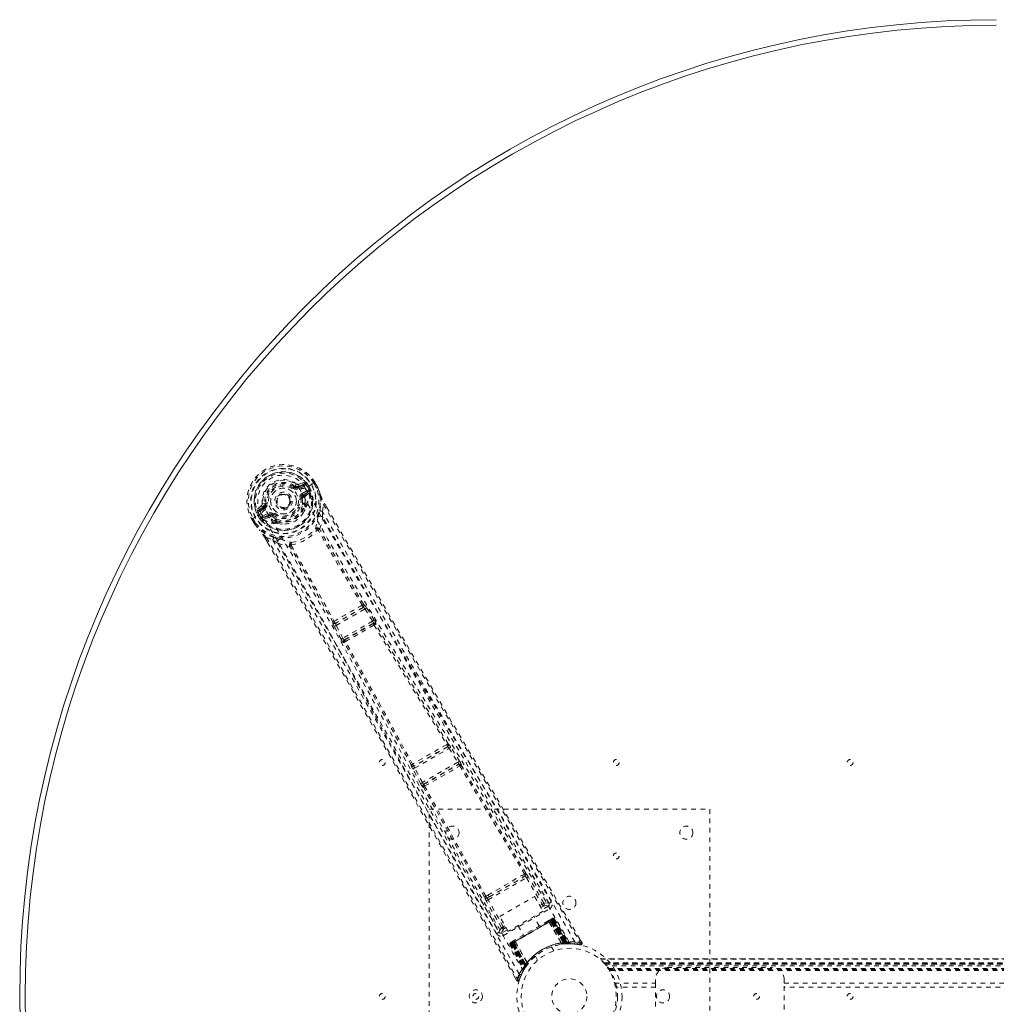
# Model space of a CAD drawing. Header units: inches. Extents: x 13.9 to 73.4, y 17.6 to 59.4.
# Tile 2 of 4: x 13.9 to 34.8, y 38.3 to 59.4. Entities that reach past the tile are written whole.
import ezdxf

# ---------------------------------------------------------------- set-up
doc = ezdxf.new("R2010")
doc.units = ezdxf.units.IN
doc.header["$MEASUREMENT"] = 0
doc.linetypes.add('SLD-Dashed', pattern=[0.075, 0.05, -0.025])
doc.linetypes.add('SLD-Solid', pattern=[0])

msp = doc.modelspace()

# ---------------------------------------------------------------- linework, layer by layer
at = {"color": 7, "linetype": 'SLD-Dashed', "lineweight": 0}
for p, q in [((19.959, 49.473), (19.844, 49.434)), ((20.192, 49.47), (20.146, 49.443)), ((20.228, 49.355), (20.17, 49.456)), ((20.195, 49.472), (20.192, 49.47)), ((20.252, 49.37), (20.194, 49.472)), ((20.195, 49.472), (20.253, 49.37)), ((19.751, 49.375), (19.766, 49.394)), ((19.766, 49.394), (19.773, 49.389)), ((19.839, 49.387), (19.95, 49.427)), ((19.839, 49.387), (19.85, 49.369)), ((19.95, 49.427), (19.85, 49.369)), ((19.965, 49.401), (19.865, 49.343)), ((19.926, 49.237), (20.038, 49.302)), ((19.941, 49.211), (20.053, 49.276)), ((20.053, 49.276), (19.953, 49.19)), ((20.121, 49.428), (19.991, 49.353)), ((19.991, 49.353), (19.991, 49.353)), ((19.993, 49.179), (20.082, 49.255)), ((20.035, 49.377), (20.04, 49.38)), ((20.073, 49.31), (20.035, 49.377)), ((20.075, 49.319), (20.04, 49.38)), ((20.065, 49.395), (20.101, 49.332)), ((20.065, 49.395), (20.065, 49.395)), ((20.08, 49.299), (20.073, 49.31)), ((20.075, 49.319), (20.101, 49.332)), ((20.075, 49.318), (20.08, 49.299)), ((20.086, 49.269), (20.082, 49.255)), ((20.082, 49.255), (20.082, 49.255)), ((20.082, 49.255), (20.082, 49.255)), ((20.086, 49.269), (20.087, 49.274)), ((20.101, 49.332), (20.101, 49.332)), ((20.126, 49.431), (20.121, 49.428)), ((20.146, 49.443), (20.126, 49.431)), ((20.255, 49.366), (20.253, 49.37)), ((19.655, 49.161), (19.659, 49.154)), ((19.659, 49.154), (19.666, 49.14)), ((19.926, 49.127), (19.897, 49.123)), ((19.926, 49.14), (19.926, 49.127)), ((19.953, 49.19), (19.941, 49.211)), ((19.053, 48.978), (18.962, 48.898)), ((19.006, 48.882), (19.097, 48.958)), ((19.107, 48.94), (19.006, 48.882)), ((19.122, 48.914), (19.021, 48.856)), ((19.068, 49.018), (19.127, 49.025)), ((19.097, 48.958), (19.107, 48.94)), ((19.127, 49.025), (19.151, 49.028)), ((19.127, 49.016), (19.127, 49.025)), ((19.975, 48.989), (19.964, 49.009)), ((19.998, 48.997), (19.987, 49.016)), ((20.006, 48.969), (20.005, 48.948)), ((20.357, 48.854), (20.383, 49.002)), ((20.357, 48.854), (20.362, 48.727)), ((20.451, 48.94), (20.407, 49.017)), ((20.408, 49.018), (20.452, 48.941)), ((18.848, 48.694), (18.845, 48.692)), ((18.845, 48.692), (18.904, 48.591)), ((18.846, 48.693), (18.905, 48.592)), ((18.895, 48.72), (18.848, 48.694)), ((18.871, 48.706), (18.929, 48.606)), ((18.915, 48.732), (18.895, 48.72)), ((18.92, 48.734), (18.915, 48.732)), ((19.05, 48.81), (18.92, 48.734)), ((19.013, 48.704), (18.977, 48.766)), ((19.007, 48.784), (19.002, 48.781)), ((19.002, 48.781), (19.038, 48.72)), ((19.046, 48.717), (19.007, 48.784)), ((19.013, 48.704), (19.038, 48.72)), ((19.013, 48.704), (19.013, 48.704)), ((19.038, 48.72), (19.053, 48.706)), ((19.053, 48.706), (19.046, 48.717)), ((19.07, 48.688), (19.075, 48.686)), ((19.071, 48.744), (19.183, 48.808)), ((19.089, 48.681), (19.075, 48.686)), ((19.086, 48.718), (19.198, 48.782)), ((19.21, 48.761), (19.086, 48.718)), ((19.089, 48.681), (19.2, 48.721)), ((19.21, 48.761), (19.198, 48.782)), ((19.279, 48.753), (19.267, 48.759)), ((19.296, 48.776), (19.279, 48.753)), ((19.355, 48.625), (19.343, 48.644)), ((19.361, 48.661), (19.373, 48.641)), ((18.904, 48.591), (18.906, 48.587)), ((19.394, 48.595), (19.375, 48.605)), ((19.132, 48.281), (19.183, 48.193)), ((19.133, 48.281), (19.184, 48.193)), ((19.158, 48.295), (19.299, 48.243)), ((19.407, 48.175), (19.299, 48.243)), ((21.225, 46.8), (20.644, 46.464)), ((20.65, 46.416), (21.264, 46.77)), ((21.224, 46.8), (21.225, 46.8)), ((21.24, 46.863), (21.239, 46.862)), ((21.264, 46.77), (21.429, 46.509)), ((21.301, 46.794), (21.282, 46.822)), ((21.466, 46.532), (21.301, 46.794)), ((21.429, 46.509), (20.794, 46.143)), ((20.583, 46.483), (20.582, 46.482)), ((20.611, 46.395), (20.596, 46.426)), ((20.755, 46.122), (20.611, 46.395)), ((20.644, 46.464), (20.644, 46.465)), ((20.794, 46.143), (20.65, 46.416)), ((20.826, 46.109), (21.442, 46.465)), ((21.442, 46.465), (21.433, 46.455)), ((21.493, 46.44), (21.502, 46.45)), ((20.839, 46.112), (20.826, 46.109)), ((20.822, 46.052), (20.809, 46.049)), ((23.03, 43.825), (22.318, 43.414)), ((22.328, 43.369), (23.064, 43.793)), ((23.029, 43.825), (23.03, 43.825)), ((23.045, 43.888), (23.045, 43.888)), ((23.064, 43.793), (23.249, 43.493)), ((23.287, 43.517), (23.102, 43.817)), ((22.256, 43.433), (22.256, 43.432)), ((22.318, 43.414), (22.318, 43.415)), ((22.495, 43.058), (22.328, 43.369)), ((23.249, 43.493), (22.495, 43.058)), ((22.524, 43.023), (23.266, 43.451)), ((23.266, 43.451), (23.262, 43.446)), ((23.322, 43.43), (23.326, 43.435)), ((22.456, 43.037), (22.289, 43.348)), ((22.507, 42.963), (22.514, 42.963)), ((22.53, 43.023), (22.524, 43.023)), ((22.636, 34.489), (22.636, 42.489)), ((22.636, 42.489), (28.636, 42.489)), ((28.636, 42.489), (28.636, 34.489)), ((23.925, 40.62), (24.646, 41.036)), ((24.674, 41.105), (24.631, 41.082)), ((24.646, 41.036), (24.687, 41.06)), ((25.091, 40.481), (24.755, 41.049)), ((25.198, 40.48), (24.784, 41.182)), ((23.898, 40.554), (24.717, 41.026)), ((24.717, 41.026), (25.053, 40.458)), ((23.893, 40.656), (23.851, 40.631)), ((23.884, 40.596), (23.925, 40.62)), ((24.146, 40.196), (24.891, 40.627)), ((24.891, 40.627), (25.074, 40.31)), ((23.73, 40.573), (24.131, 39.864)), ((24.183, 39.957), (23.859, 40.532)), ((24.222, 39.979), (23.898, 40.554)), ((25.005, 40.43), (25.053, 40.458)), ((25.027, 40.391), (25.075, 40.419)), ((25.184, 40.416), (25.056, 40.342)), ((25.199, 40.479), (25.198, 40.481)), ((25.203, 40.471), (25.199, 40.479)), ((25.206, 40.461), (25.2, 40.478)), ((24.329, 39.879), (24.146, 40.196)), ((24.224, 39.792), (25.214, 40.363)), ((25.074, 40.31), (24.329, 39.879)), ((24.992, 39.994), (24.876, 40.195)), ((24.259, 40), (24.222, 39.979)), ((24.402, 39.62), (25.273, 40.123)), ((25.262, 40.116), (24.413, 39.627)), ((24.429, 39.636), (25.246, 40.108)), ((24.538, 40), (24.654, 39.799)), ((25.243, 40.139), (25.185, 40.106)), ((25.199, 40.082), (25.198, 40.08)), ((25.463, 39.63), (25.198, 40.08)), ((25.199, 40.082), (25.465, 39.63)), ((25.224, 40.095), (25.226, 40.096)), ((25.516, 39.627), (25.224, 40.095)), ((25.283, 40.129), (25.226, 40.096)), ((25.226, 40.096), (25.518, 39.627)), ((25.249, 40.109), (25.246, 40.108)), ((25.246, 40.108), (25.517, 39.64)), ((25.251, 40.143), (25.247, 40.141)), ((25.521, 39.64), (25.249, 40.109)), ((25.251, 40.143), (25.259, 40.148)), ((25.262, 40.15), (25.258, 40.148)), ((25.536, 39.641), (25.262, 40.116)), ((25.265, 40.119), (25.541, 39.642)), ((25.274, 40.156), (25.27, 40.154)), ((25.273, 40.123), (25.55, 39.642)), ((25.556, 39.643), (25.277, 40.125)), ((25.596, 39.628), (25.28, 40.131)), ((25.283, 40.129), (25.595, 39.631)), ((25.311, 40.145), (25.299, 40.138)), ((25.299, 40.138), (25.616, 39.631)), ((25.311, 40.145), (25.632, 39.631)), ((24.13, 39.864), (24.131, 39.863)), ((24.131, 39.863), (24.136, 39.855)), ((24.132, 39.861), (24.143, 39.847)), ((24.31, 39.911), (24.194, 39.844)), ((24.282, 39.961), (24.245, 39.94)), ((24.376, 39.605), (24.365, 39.598)), ((24.365, 39.598), (24.649, 39.063)), ((24.377, 39.639), (24.374, 39.636)), ((24.376, 39.605), (24.657, 39.077)), ((24.378, 39.639), (24.378, 39.639)), ((24.388, 39.646), (24.384, 39.643)), ((24.384, 39.643), (24.385, 39.641)), ((24.45, 39.648), (24.392, 39.614)), ((24.392, 39.619), (24.67, 39.093)), ((24.392, 39.614), (24.668, 39.096)), ((24.399, 39.652), (24.396, 39.65)), ((24.398, 39.618), (24.677, 39.135)), ((24.68, 39.14), (24.402, 39.62)), ((24.461, 39.688), (24.403, 39.654)), ((24.685, 39.148), (24.41, 39.625)), ((24.413, 39.627), (24.688, 39.151)), ((24.429, 39.636), (24.426, 39.634)), ((24.426, 39.634), (24.697, 39.164)), ((24.699, 39.168), (24.429, 39.636)), ((24.45, 39.648), (24.451, 39.648)), ((24.709, 39.16), (24.45, 39.648)), ((24.451, 39.648), (24.71, 39.162)), ((24.477, 39.663), (24.475, 39.664)), ((24.733, 39.207), (24.475, 39.664)), ((24.477, 39.663), (24.734, 39.209)), ((25.463, 39.63), (25.465, 39.63)), ((25.473, 39.605), (25.476, 39.605)), ((25.518, 39.627), (25.516, 39.627)), ((25.517, 39.64), (25.52, 39.611)), ((25.518, 39.627), (25.595, 39.631)), ((25.524, 39.611), (25.52, 39.611)), ((25.521, 39.64), (25.524, 39.611)), ((25.536, 39.641), (25.539, 39.613)), ((25.539, 39.613), (25.543, 39.613)), ((25.541, 39.642), (25.543, 39.613)), ((25.544, 39.613), (25.546, 39.613)), ((25.546, 39.613), (25.62, 39.617)), ((25.55, 39.642), (25.556, 39.643)), ((25.55, 39.642), (25.552, 39.614)), ((25.558, 39.614), (25.552, 39.614)), ((25.556, 39.643), (25.558, 39.614)), ((25.616, 39.631), (25.632, 39.631)), ((25.641, 39.617), (25.657, 39.617)), ((25.748, 39.607), (25.873, 39.592)), ((25.905, 39.636), (25.862, 39.709)), ((25.304, 39.464), (25.255, 39.548)), ((24.668, 39.096), (24.709, 39.16)), ((24.709, 39.131), (24.685, 39.148)), ((24.711, 39.135), (24.688, 39.151)), ((24.72, 39.147), (24.697, 39.164)), ((24.723, 39.151), (24.699, 39.168)), ((24.72, 39.147), (24.704, 39.124)), ((24.71, 39.162), (24.709, 39.16)), ((24.733, 39.207), (24.734, 39.209)), ((24.749, 39.185), (24.751, 39.188)), ((24.909, 39.348), (24.957, 39.264)), ((60.976, 39.294), (26.295, 39.294)), ((26.297, 39.294), (60.975, 39.294)), ((60.974, 39.294), (26.297, 39.294)), ((26.309, 39.282), (60.963, 39.282)), ((26.379, 39.204), (26.383, 39.2)), ((26.379, 39.204), (60.892, 39.204)), ((60.892, 39.204), (26.379, 39.204)), ((60.888, 39.2), (26.383, 39.2)), ((26.386, 39.196), (60.885, 39.196)), ((60.885, 39.196), (26.386, 39.196)), ((60.881, 39.19), (26.391, 39.19)), ((26.398, 39.181), (60.873, 39.181)), ((26.399, 39.18), (60.872, 39.18)), ((60.871, 39.178), (26.4, 39.178)), ((60.869, 39.176), (26.402, 39.176)), ((60.847, 39.145), (26.425, 39.145)), ((24.563, 38.835), (24.61, 38.956)), ((24.614, 38.966), (24.672, 39.072)), ((24.649, 39.063), (24.657, 39.077)), ((24.649, 39.035), (24.656, 39.048)), ((24.667, 39.066), (24.707, 39.129)), ((24.671, 39.105), (24.676, 39.106)), ((24.677, 39.135), (24.68, 39.14)), ((24.7, 39.119), (24.677, 39.135)), ((24.704, 39.124), (24.68, 39.14)), ((24.7, 39.119), (24.695, 39.111)), ((24.704, 39.124), (24.7, 39.119)), ((24.707, 39.129), (24.708, 39.13)), ((24.709, 39.131), (24.711, 39.135)), ((26.463, 39.088), (60.808, 39.088)), ((26.479, 39.062), (60.793, 39.062)), ((26.489, 39.045), (60.782, 39.045)), ((27.726, 39.104), (29.976, 39.104)), ((24.466, 38.904), (24.508, 38.83)), ((24.508, 38.829), (24.534, 38.844)), ((26.6, 38.771), (26.595, 38.791)), ((26.6, 38.771), (27.476, 38.771)), ((27.476, 38.771), (27.476, 38.854)), ((27.476, 38.771), (27.476, 38.208)), ((30.226, 38.854), (30.226, 38.771)), ((30.226, 38.208), (30.226, 38.771)), ((30.226, 38.771), (57.046, 38.771)), ((27.476, 38.687), (26.618, 38.687)), ((57.046, 38.687), (30.226, 38.687))]:
    msp.add_line(p, q, dxfattribs=at)
at = {"color": 7, "linetype": 'SLD-Dashed', "lineweight": 0, "flags": 128}
for points in [[(19.137, 48.894), (19.103, 48.965), (19.084, 49.041), (19.084, 49.122), (19.1, 49.201), (19.132, 49.277), (19.178, 49.346), (19.237, 49.405), (19.305, 49.454), (19.382, 49.489), (19.463, 49.51), (19.545, 49.516), (19.627, 49.506), (19.704, 49.48), (19.773, 49.439), (19.831, 49.385), (19.874, 49.32)], [(20.17, 49.456), (20.176, 49.459), (20.181, 49.462), (20.186, 49.465), (20.19, 49.468), (20.193, 49.47), (20.195, 49.471), (20.196, 49.472), (20.195, 49.472)], [(19.733, 49.351), (19.737, 49.356), (19.74, 49.36), (19.743, 49.364), (19.746, 49.368), (19.748, 49.371), (19.75, 49.373), (19.751, 49.374), (19.751, 49.375)], [(19.865, 49.343), (19.862, 49.348), (19.859, 49.353), (19.856, 49.357), (19.854, 49.361), (19.852, 49.364), (19.851, 49.367), (19.85, 49.368), (19.85, 49.369)], [(25.633, 39.652), (24.835, 41.022), (24.025, 42.384), (23.205, 43.738), (22.38, 45.085), (21.735, 46.141), (21.097, 47.197), (20.474, 48.256), (19.874, 49.32)], [(19.965, 49.401), (19.963, 49.406), (19.96, 49.411), (19.957, 49.415), (19.955, 49.419), (19.953, 49.422), (19.952, 49.425), (19.951, 49.426), (19.95, 49.427)], [(19.994, 49.438), (19.983, 49.417), (19.965, 49.401)], [(25.755, 39.658), (24.955, 41.033), (24.145, 42.4), (23.325, 43.758), (22.501, 45.11), (21.855, 46.169), (21.217, 47.228), (20.594, 48.288), (19.991, 49.353)], [(20.038, 49.302), (20.055, 49.309), (20.073, 49.31)], [(20.053, 49.276), (20.052, 49.277), (20.051, 49.278), (20.05, 49.281), (20.048, 49.284), (20.046, 49.288), (20.043, 49.292), (20.041, 49.297), (20.038, 49.302)], [(20.04, 49.38), (20.043, 49.382), (20.048, 49.385), (20.056, 49.39), (20.065, 49.395)], [(20.075, 49.319), (20.075, 49.318), (20.075, 49.318)], [(20.253, 49.37), (20.254, 49.37), (20.253, 49.37), (20.251, 49.369), (20.247, 49.367), (20.243, 49.364), (20.239, 49.362), (20.233, 49.359), (20.228, 49.355)], [(20.255, 49.366), (20.255, 49.366), (20.253, 49.365), (20.25, 49.364), (20.247, 49.363), (20.242, 49.361), (20.238, 49.359), (20.233, 49.357), (20.228, 49.355)], [(20.253, 49.37), (20.29, 49.281), (20.314, 49.208)], [(20.318, 49.198), (20.293, 49.274), (20.255, 49.366)], [(19.867, 49.119), (19.873, 49.12), (19.878, 49.121), (19.883, 49.121), (19.888, 49.122), (19.891, 49.122), (19.894, 49.123), (19.896, 49.123), (19.897, 49.123)], [(19.926, 49.237), (19.928, 49.232), (19.931, 49.227), (19.934, 49.223), (19.936, 49.219), (19.938, 49.216), (19.939, 49.213), (19.94, 49.212), (19.941, 49.211)], [(19.981, 49.146), (19.984, 49.167), (19.993, 49.179)], [(19.987, 49.016), (19.989, 49.075), (19.981, 49.146)], [(20.301, 48.867), (20.326, 49.025), (20.318, 49.198)], [(20.318, 49.198), (20.316, 49.204), (20.314, 49.208)], [(19.021, 48.856), (18.999, 48.848), (18.975, 48.85)], [(19.006, 48.882), (19.006, 48.881), (19.007, 48.88), (19.009, 48.877), (19.011, 48.874), (19.013, 48.87), (19.015, 48.866), (19.018, 48.861), (19.021, 48.856)], [(19.122, 48.914), (19.119, 48.919), (19.116, 48.924), (19.114, 48.928), (19.112, 48.932), (19.11, 48.935), (19.108, 48.938), (19.107, 48.939), (19.107, 48.94)], [(23.004, 41.948), (22.305, 43.219), (21.551, 44.607), (20.96, 45.694), (20.364, 46.774), (19.758, 47.842), (19.137, 48.894)], [(19.18, 49.032), (19.175, 49.031), (19.169, 49.031), (19.164, 49.03), (19.16, 49.029), (19.156, 49.029), (19.153, 49.029), (19.151, 49.028), (19.151, 49.028)], [(19.939, 48.811), (19.969, 48.859), (20.005, 48.948)], [(25.252, 40.508), (25.061, 40.832), (24.843, 41.201), (24.604, 41.606), (24.388, 41.971), (24.275, 42.163), (24.162, 42.355), (24.048, 42.546), (23.92, 42.764), (23.79, 42.984), (23.665, 43.197), (23.409, 43.63), (23.171, 44.033), (22.952, 44.406), (22.738, 44.77), (22.489, 45.192), (22.064, 45.917), (21.635, 46.65), (21.194, 47.408), (20.765, 48.147), (20.357, 48.854)], [(20.383, 49.002), (20.388, 49.005), (20.393, 49.008), (20.398, 49.011), (20.402, 49.013), (20.406, 49.016), (20.408, 49.017), (20.408, 49.018), (20.408, 49.018)], [(20.383, 49.002), (20.751, 48.362), (21.142, 47.686), (21.555, 46.974), (21.991, 46.227), (22.393, 45.539), (22.812, 44.823), (22.909, 44.659), (23.006, 44.493), (23.105, 44.326), (23.172, 44.211), (23.238, 44.099), (23.307, 43.982), (23.379, 43.861), (23.609, 43.47), (23.865, 43.035), (24.147, 42.557), (24.326, 42.254), (24.515, 41.934), (24.72, 41.587), (24.911, 41.263), (25.16, 40.841), (25.382, 40.465), (25.575, 40.137), (25.741, 39.855), (25.879, 39.621)], [(20.452, 48.941), (21.769, 46.666), (23.143, 44.32), (24.523, 41.978), (25.905, 39.636)], [(18.845, 48.692), (18.845, 48.692), (18.846, 48.692), (18.848, 48.693), (18.851, 48.695), (18.855, 48.697), (18.86, 48.7), (18.866, 48.703), (18.871, 48.706)], [(19.038, 48.72), (19.038, 48.72), (19.038, 48.72)], [(19.046, 48.717), (19.056, 48.732), (19.071, 48.744)], [(24.564, 38.97), (23.773, 40.35), (22.995, 41.736), (22.228, 43.125), (21.469, 44.514), (20.875, 45.603), (20.277, 46.685), (19.671, 47.755), (19.05, 48.81)], [(19.071, 48.744), (19.074, 48.739), (19.076, 48.734), (19.079, 48.729), (19.081, 48.726), (19.083, 48.722), (19.084, 48.72), (19.085, 48.718), (19.086, 48.718)], [(19.183, 48.808), (19.186, 48.803), (19.189, 48.799), (19.191, 48.794), (19.193, 48.79), (19.195, 48.787), (19.197, 48.785), (19.198, 48.783), (19.198, 48.782)], [(19.235, 48.715), (19.214, 48.723), (19.2, 48.721)], [(19.343, 48.644), (19.291, 48.673), (19.235, 48.715)], [(19.279, 48.753), (19.331, 48.713), (19.38, 48.686)], [(19.314, 48.8), (19.311, 48.796), (19.308, 48.791), (19.305, 48.787), (19.302, 48.783), (19.3, 48.781), (19.298, 48.778), (19.297, 48.777), (19.296, 48.776)], [(20.257, 48.723), (20.258, 48.731), (20.262, 48.743)], [(20.297, 48.476), (20.338, 48.6), (20.362, 48.727)], [(25.2, 40.478), (23.579, 43.224), (21.963, 45.971), (20.362, 48.727)], [(18.929, 48.606), (18.924, 48.603), (18.919, 48.6), (18.914, 48.597), (18.91, 48.594), (18.907, 48.593), (18.905, 48.591), (18.904, 48.591), (18.904, 48.591)], [(18.904, 48.591), (18.962, 48.515), (19.014, 48.458)], [(18.906, 48.587), (18.907, 48.588), (18.908, 48.589), (18.911, 48.591), (18.914, 48.593), (18.917, 48.596), (18.921, 48.599), (18.925, 48.602), (18.929, 48.606)], [(18.906, 48.587), (18.96, 48.517), (19.021, 48.449)], [(19.014, 48.458), (19.017, 48.453), (19.021, 48.449)], [(19.316, 48.299), (19.167, 48.355), (19.021, 48.449)], [(19.394, 48.595), (19.488, 48.581), (19.545, 48.584)], [(20.297, 48.476), (20.29, 48.484), (20.282, 48.49), (20.273, 48.492), (20.265, 48.491), (20.258, 48.487), (20.253, 48.48), (20.25, 48.471), (20.251, 48.46)], [(20.265, 48.456), (20.264, 48.457), (20.262, 48.459), (20.258, 48.46), (20.251, 48.46)], [(21.206, 46.849), (20.73, 47.651), (20.265, 48.456)], [(21.239, 46.862), (20.764, 47.664), (20.299, 48.468)], [(19.132, 48.281), (19.132, 48.281), (19.133, 48.281), (19.135, 48.282), (19.138, 48.284), (19.143, 48.286), (19.148, 48.289), (19.153, 48.292), (19.158, 48.295)], [(19.158, 48.295), (19.566, 47.59), (19.99, 46.855), (20.43, 46.089), (20.828, 45.392), (21.084, 44.942), (21.352, 44.471), (21.632, 43.978), (21.909, 43.489), (22.15, 43.064), (22.468, 42.501), (22.807, 41.902), (23.166, 41.267), (23.498, 40.677), (24.534, 38.844)], [(19.183, 48.193), (20.489, 45.926), (21.832, 43.565), (23.171, 41.196), (24.508, 38.829)], [(19.299, 48.243), (19.67, 47.602), (20.054, 46.933), (20.453, 46.236), (20.833, 45.57), (21.216, 44.896), (21.599, 44.221), (21.972, 43.564), (22.329, 42.932), (22.661, 42.344), (23.033, 41.685), (23.382, 41.067), (23.725, 40.46), (24.08, 39.831)], [(19.442, 48.27), (19.455, 48.267), (19.463, 48.264)], [(19.407, 48.175), (19.529, 48.132), (19.656, 48.107)], [(19.407, 48.175), (20.992, 45.411), (22.564, 42.637), (24.132, 39.861)], [(19.693, 48.138), (19.684, 48.144), (19.675, 48.146), (19.667, 48.145), (19.659, 48.141), (19.654, 48.135), (19.652, 48.126), (19.653, 48.117), (19.656, 48.107)], [(20.583, 46.483), (20.126, 47.296), (19.662, 48.1)], [(19.693, 48.138), (19.689, 48.132), (19.689, 48.128), (19.689, 48.126), (19.69, 48.124)], [(19.69, 48.124), (20.154, 47.319), (20.611, 46.505)], [(21.264, 46.77), (21.27, 46.774), (21.277, 46.778), (21.283, 46.782), (21.288, 46.786), (21.293, 46.789), (21.297, 46.791), (21.3, 46.793), (21.301, 46.794)], [(21.429, 46.509), (21.435, 46.513), (21.442, 46.517), (21.448, 46.521), (21.453, 46.524), (21.458, 46.527), (21.462, 46.53), (21.465, 46.531), (21.466, 46.532)], [(21.429, 46.509), (21.433, 46.502), (21.437, 46.494), (21.443, 46.481), (21.444, 46.471), (21.442, 46.465)], [(20.611, 46.395), (20.616, 46.398), (20.625, 46.402), (20.637, 46.409), (20.65, 46.416)], [(20.65, 46.416), (20.647, 46.424), (20.644, 46.432), (20.641, 46.447), (20.641, 46.458), (20.642, 46.462), (20.643, 46.463), (20.644, 46.464)], [(21.46, 46.426), (22.235, 45.151), (23.014, 43.873)], [(23.045, 43.888), (22.267, 45.165), (21.493, 46.44)], [(20.755, 46.122), (20.757, 46.123), (20.76, 46.124), (20.764, 46.126), (20.769, 46.129), (20.774, 46.132), (20.781, 46.135), (20.787, 46.139), (20.794, 46.143)], [(20.826, 46.109), (20.819, 46.11), (20.811, 46.116), (20.803, 46.128), (20.798, 46.135), (20.794, 46.143)], [(22.256, 43.433), (21.539, 44.745), (20.822, 46.052)], [(22.284, 43.452), (21.567, 44.766), (20.85, 46.074)], [(23.064, 43.793), (23.071, 43.797), (23.077, 43.802), (23.084, 43.805), (23.089, 43.809), (23.094, 43.812), (23.098, 43.814), (23.1, 43.816), (23.102, 43.817)], [(23.102, 43.817), (23.083, 43.845), (23.082, 43.846)], [(22.27, 43.418), (22.267, 43.419), (22.256, 43.433)], [(22.289, 43.348), (22.274, 43.378), (22.273, 43.379)], [(22.289, 43.348), (22.291, 43.348), (22.293, 43.35), (22.297, 43.352), (22.302, 43.355), (22.308, 43.358), (22.314, 43.361), (22.321, 43.365), (22.328, 43.369)], [(23.249, 43.493), (23.256, 43.498), (23.263, 43.502), (23.269, 43.506), (23.275, 43.509), (23.28, 43.512), (23.283, 43.514), (23.286, 43.516), (23.287, 43.517)], [(23.292, 43.415), (23.986, 42.263), (24.674, 41.105)], [(24.703, 41.121), (24.016, 42.278), (23.322, 43.43)], [(22.456, 43.037), (22.458, 43.038), (22.46, 43.039), (22.464, 43.041), (22.469, 43.044), (22.475, 43.047), (22.481, 43.05), (22.488, 43.054), (22.495, 43.058)], [(23.823, 40.613), (23.165, 41.787), (22.514, 42.963)], [(23.851, 40.631), (23.193, 41.805), (22.542, 42.982)], [(23.893, 40.656), (24.076, 40.761), (24.262, 40.869), (24.448, 40.976), (24.631, 41.082)], [(23.925, 40.62), (24.102, 40.722), (24.28, 40.825), (24.464, 40.931), (24.646, 41.036)], [(24.717, 41.026), (24.73, 41.034), (24.743, 41.041), (24.751, 41.047), (24.755, 41.049)], [(23.884, 40.596), (23.868, 40.591), (23.855, 40.592)], [(23.859, 40.532), (23.863, 40.534), (23.872, 40.539), (23.885, 40.546), (23.898, 40.554)], [(25.053, 40.458), (25.067, 40.466), (25.079, 40.473), (25.087, 40.478), (25.091, 40.481)], [(25.075, 40.419), (25.075, 40.42), (25.073, 40.422), (25.071, 40.426), (25.068, 40.431), (25.065, 40.437), (25.061, 40.443), (25.057, 40.451), (25.053, 40.458)], [(25.075, 40.419), (25.149, 40.429), (25.184, 40.416)], [(25.2, 40.478), (25.165, 40.491), (25.091, 40.481)], [(25.214, 40.363), (25.203, 40.383), (25.193, 40.4), (25.186, 40.411), (25.184, 40.416)], [(25.183, 40.105), (25.005, 40.001), (24.823, 39.897), (24.642, 39.792), (24.463, 39.689)], [(25.198, 40.08), (25.019, 39.976), (24.838, 39.872), (24.656, 39.767), (24.477, 39.663)], [(25.199, 40.082), (25.205, 40.101), (25.206, 40.106)], [(25.224, 40.095), (25.217, 40.102), (25.206, 40.106)], [(25.244, 40.139), (25.243, 40.139), (25.242, 40.138)], [(25.249, 40.109), (25.256, 40.113), (25.263, 40.117), (25.269, 40.121), (25.274, 40.124), (25.279, 40.126), (25.282, 40.128), (25.283, 40.129), (25.283, 40.129)], [(25.257, 40.147), (25.257, 40.147), (25.256, 40.146), (25.254, 40.145), (25.252, 40.142)], [(25.269, 40.154), (25.269, 40.154), (25.268, 40.153), (25.266, 40.151), (25.263, 40.149)], [(25.299, 40.138), (25.296, 40.136), (25.289, 40.132), (25.278, 40.126), (25.265, 40.119)], [(25.277, 40.125), (25.29, 40.133), (25.301, 40.139), (25.308, 40.143), (25.311, 40.145)], [(25.284, 40.129), (25.279, 40.134), (25.278, 40.135)], [(24.183, 39.957), (24.138, 39.897), (24.132, 39.864)], [(24.183, 39.957), (24.187, 39.959), (24.196, 39.964), (24.208, 39.971), (24.222, 39.979)], [(24.194, 39.844), (24.199, 39.88), (24.245, 39.94)], [(24.194, 39.844), (24.196, 39.839), (24.203, 39.828), (24.212, 39.811), (24.224, 39.792)], [(24.245, 39.94), (24.244, 39.941), (24.243, 39.943), (24.241, 39.947), (24.238, 39.951), (24.235, 39.957), (24.231, 39.964), (24.227, 39.971), (24.222, 39.979)], [(24.365, 39.598), (24.367, 39.6), (24.374, 39.604), (24.385, 39.61), (24.398, 39.618)], [(24.41, 39.625), (24.397, 39.617), (24.387, 39.611), (24.379, 39.607), (24.376, 39.605)], [(24.396, 39.65), (24.393, 39.648), (24.39, 39.647), (24.388, 39.646), (24.388, 39.645)], [(24.397, 39.648), (24.393, 39.647), (24.391, 39.646), (24.389, 39.646), (24.389, 39.646)], [(24.392, 39.614), (24.392, 39.614), (24.394, 39.615), (24.397, 39.617), (24.401, 39.619), (24.406, 39.622), (24.412, 39.626), (24.419, 39.63), (24.426, 39.634)], [(24.45, 39.67), (24.449, 39.658), (24.451, 39.648)], [(24.475, 39.664), (24.455, 39.668), (24.45, 39.67)], [(25.482, 39.605), (25.668, 39.616), (25.71, 39.611)], [(25.602, 39.616), (25.594, 39.616), (25.558, 39.614)], [(25.6, 39.625), (25.596, 39.629), (25.595, 39.631)], [(25.646, 39.619), (25.635, 39.625), (25.624, 39.635)], [(25.635, 39.625), (25.631, 39.63), (25.63, 39.631)], [(25.873, 39.595), (25.881, 39.595), (25.89, 39.597), (25.897, 39.6), (25.903, 39.606), (25.907, 39.612), (25.909, 39.619), (25.909, 39.627), (25.906, 39.634)], [(25.879, 39.621), (25.877, 39.61), (25.875, 39.6), (25.874, 39.594), (25.873, 39.592)], [(25.905, 39.636), (25.905, 39.636), (25.903, 39.635), (25.898, 39.631), (25.889, 39.627), (25.884, 39.624), (25.879, 39.621)], [(26.395, 39.185), (26.396, 39.184), (26.398, 39.181)], [(24.51, 38.831), (24.516, 38.825), (24.523, 38.82), (24.53, 38.817), (24.538, 38.816), (24.546, 38.817), (24.553, 38.821), (24.558, 38.826), (24.561, 38.833)]]:
    msp.add_lwpolyline(points, dxfattribs=at)
at = {"color": 7, "linetype": 'SLD-Dashed', "lineweight": 0}
for centre, radius in [((19.524, 49.076), 0.7), ((19.524, 49.076), 0.69), ((19.524, 49.076), 0.623), ((19.524, 49.076), 0.32), ((19.524, 49.076), 0.275), ((19.524, 49.076), 0.188), ((19.524, 49.076), 0.157), ((19.524, 49.076), 0.142), ((19.524, 49.076), 0.14), ((19.524, 49.076), 0.138), ((21.636, 43.489), 0.0625), ((26.636, 43.489), 0.0625), ((31.636, 43.489), 0.0625), ((23.136, 41.989), 0.141), ((28.136, 41.989), 0.14), ((26.636, 41.489), 0.0625), ((25.636, 40.489), 0.14), ((25.636, 38.489), 1.125), ((25.636, 38.489), 1.03), ((25.636, 38.489), 0.375), ((21.636, 38.489), 0.0625), ((23.636, 38.489), 0.14), ((23.636, 38.489), 0.0625), ((27.636, 38.489), 0.14), ((29.636, 38.489), 0.0625), ((31.636, 38.489), 0.0625)]:
    msp.add_circle(centre, radius, dxfattribs=at)
at = {"color": 7, "linetype": 'SLD-Solid', "lineweight": 15}
for radius in [20.875, 20.757, 20.757]:
    msp.add_arc((34.761, 38.489), radius, 90, 270, dxfattribs=at)
at = {"color": 7, "linetype": 'SLD-Dashed', "lineweight": 0}
for centre, radius, start, end in [((19.524, 49.076), 0.78, 30, 209.4852), ((19.524, 49.076), 0.78, 30.5288, 209.4712), ((19.524, 49.076), 0.75, 30.4562, 209.5438), ((19.524, 49.076), 0.629, 30.5444, 209.4557), ((19.524, 49.076), 0.599, 30.5443, 209.4557), ((19.517, 49.087), 0.543, 29.366, 210.6339), ((19.524, 49.076), 0.459, 52.774, 187.226), ((19.524, 49.076), 0.4, 52.774, 187.226), ((19.936, 49.453), 0.0299, 298.049, 42.1081), ((19.831, 49.312), 0.206, 37.6589, 51.659), ((19.524, 49.076), 0.787, 218.3239, 21.6761), ((19.524, 49.076), 0.758, 218.3239, 21.6761), ((19.524, 49.076), 0.632, 216.0641, 23.9358), ((19.524, 49.076), 0.602, 216.2697, 23.7303), ((19.524, 49.076), 0.376, 52.774, 187.226), ((19.524, 49.076), 0.346, 52.774, 187.2261), ((19.524, 49.076), 0.275, 0.0002, 179.9998), ((19.805, 49.446), 0.119, 232.7751, 299.9994), ((19.805, 49.446), 0.089, 232.774, 300), ((18.663, 50.269), 1.407, 321.5672, 323.9828), ((19.809, 49.451), 0.0714, 240.3148, 295.2472), ((19.829, 49.478), 0.0455, 232.5334, 288.6421), ((19.824, 49.412), 0.0301, 301.457, 47.6178), ((19.998, 49.104), 0.249, 91.7055, 119.8614), ((19.524, 49.076), 0.593, 30.5524, 37.6091), ((19.643, 49.255), 0.44, 323.9349, 359.9017), ((19.597, 49.222), 0.491, 326.1266, 5.5131), ((20.068, 49.25), 0.0305, 53.8287, 120.9589), ((19.973, 49.255), 0.115, 9.6993, 22.2749), ((19.524, 49.076), 0.275, 180.0001, 359.9999), ((19.524, 49.076), 0.376, 232.774, 7.226), ((19.524, 49.076), 0.346, 232.774, 7.2261), ((19.985, 49.134), 0.119, 119.9995, 187.2256), ((19.985, 49.134), 0.089, 120, 187.226), ((19.983, 49.142), 0.0565, 121.9567, 181.5679), ((19.957, 49.126), 0.031, 40.1663, 178.1949), ((19.469, 49.04), 0.465, 355.8373, 10.796), ((19.967, 49.164), 0.0299, 31.0031, 118.9467), ((21.434, 49.643), 1.202, 201.1862, 211.3433), ((23.837, 50.258), 3.675, 196.7613, 199.9891), ((18.99, 48.907), 0.0299, 197.887, 301.9555), ((19.165, 48.928), 0.206, 188.3388, 202.3418), ((19.524, 49.076), 0.593, 202.3909, 209.4476), ((19.257, 48.685), 0.242, 119.7366, 148.8246), ((19.023, 49.012), 0.0455, 311.3429, 7.4818), ((19.082, 48.984), 0.0301, 192.3461, 298.5785), ((19.056, 49.016), 0.0715, 304.7768, 359.7615), ((19.062, 49.017), 0.089, 300, 7.226), ((19.062, 49.017), 0.119, 300, 7.225), ((19.242, 48.705), 0.119, 52.7735, 120), ((19.518, 49.085), 0.453, 249.7482, 350.251), ((19.527, 49.07), 0.411, 249.0118, 350.9884), ((19.505, 49.108), 0.494, 256.9721, 343.0278), ((19.524, 49.076), 0.157, 275.1542, 320.0596), ((19.962, 48.998), 0.0305, 35.6314, 166.067), ((19.952, 48.974), 0.0371, 70.1668, 120.729), ((19.991, 48.966), 0.0504, 94.2206, 121.7544), ((20.002, 48.946), 0.0506, 94.3204, 121.7505), ((19.947, 48.974), 0.0326, 342.181, 28.3496), ((19.973, 48.924), 0.0404, 37.3041, 82.7767), ((19.962, 48.971), 0.0444, 357.4037, 34.9867), ((18.176, 49.459), 2.206, 341.0605, 344.4306), ((20.181, 48.235), 0.644, 74.0887, 79.2602), ((18.562, 49.53), 0.869, 298.48, 300.4352), ((19.121, 48.755), 0.0844, 215.4052, 232.6137), ((19.101, 48.691), 0.0306, 119.0396, 186.1641), ((19.362, 49.092), 0.497, 234.814, 273.6305), ((19.308, 49.062), 0.439, 240.0683, 276.087), ((19.226, 48.735), 0.0299, 121.0484, 209.0033), ((19.242, 48.705), 0.089, 52.774, 120), ((19.237, 48.711), 0.0567, 58.2309, 117.9772), ((19.264, 48.726), 0.031, 61.5947, 200.0498), ((19.371, 48.657), 0.0305, 73.9313, 204.3717), ((19.385, 48.616), 0.0505, 118.2686, 145.7533), ((19.397, 48.597), 0.0506, 118.242, 145.6866), ((19.395, 48.644), 0.0444, 205.0202, 242.6859), ((19.398, 48.654), 0.0371, 119.2747, 169.834), ((19.401, 48.659), 0.0326, 211.6485, 257.8226), ((19.431, 48.611), 0.0404, 157.237, 202.6769), ((19.533, 49.06), 0.476, 271.472, 328.527), ((19.373, 48.801), 0.887, 339.1303, 354.9707), ((20.311, 48.694), 0.0608, 32.3815, 151.9716), ((18.929, 48.606), 0.03, 210.2178, 215.2738), ((18.078, 47.705), 1.201, 28.6557, 38.8149), ((16.343, 45.931), 3.676, 40.0106, 43.238), ((19.517, 49.088), 0.965, 280.5262, 319.4746), ((19.553, 49.024), 0.844, 279.7729, 320.2273), ((20.246, 48.443), 0.0608, 33.6675, 136.5431), ((20.193, 48.406), 0.0786, 43.3238, 83.7387), ((20.307, 48.389), 0.0794, 96.051, 122.512), ((20.311, 48.476), 0.0143, 177.5556, 213.3396), ((19.922, 48.087), 0.642, 160.7339, 165.9184), ((19.865, 50.434), 2.205, 255.5689, 258.9411), ((19.461, 48.204), 0.0608, 88.0306, 207.6178), ((19.837, 49.069), 0.887, 245.0291, 260.8697), ((19.711, 48.133), 0.0608, 103.4575, 206.3324), ((19.769, 48.161), 0.0786, 156.2656, 196.6689), ((19.65, 48.094), 0.0143, 26.6595, 62.432), ((19.727, 48.053), 0.0795, 117.4956, 143.9434), ((37.277, 18.326), 32.739, 119.3992, 120.6007), ((37.615, 17.74), 33.363, 119.4249, 120.575), ((21.255, 46.776), 0.0879, 100.2447, 123.9531), ((21.137, 46.795), 0.0873, 3.1924, 38.1879), ((21.201, 46.838), 0.0451, 301.0511, 32.1443), ((21.202, 46.839), 0.0451, 301.0455, 32.1398), ((21.212, 46.743), 0.0587, 27.8284, 76.6393), ((21.2, 46.779), 0.0933, 27.5367, 64.1315), ((21.339, 46.428), 0.165, 7.629, 39.41), ((20.622, 46.504), 0.0451, 207.8602, 298.9554), ((20.675, 46.476), 0.0933, 175.8695, 212.4657), ((20.65, 46.426), 0.089, 116.181, 139.6174), ((20.623, 46.504), 0.0451, 207.8504, 298.9532), ((20.692, 46.538), 0.0872, 201.8029, 236.8132), ((4.699, 74.753), 32.876, 299.4017, 300.5982), ((2.637, 78.324), 37.038, 299.4554, 300.5444), ((21.455, 46.415), 0.0451, 32.5995, 119.1054), ((21.404, 46.401), 0.0612, 23.9359, 61.5372), ((21.464, 46.425), 0.0451, 32.4879, 119.1372), ((21.511, 46.35), 0.092, 101.4665, 123.9897), ((20.91, 46.18), 0.165, 200.5944, 232.3668), ((20.849, 46.07), 0.0451, 120.8625, 207.511), ((20.862, 46.073), 0.0451, 120.891, 207.4035), ((20.899, 46.11), 0.0607, 178.2947, 216.2268), ((20.891, 45.991), 0.0918, 116.0233, 138.5485), ((39.432, 14.594), 33.569, 119.2813, 120.7188), ((39.352, 14.732), 33.36, 119.2946, 120.7054), ((23.082, 43.77), 0.123, 107.6582, 123.66), ((22.96, 43.829), 0.0697, 356.9352, 39.0885), ((23.006, 43.864), 0.0451, 300.6377, 31.6288), ((23.007, 43.864), 0.0451, 300.6317, 31.6303), ((23.007, 43.767), 0.0626, 24.4839, 68.4551), ((22.978, 43.791), 0.118, 27.9857, 55.3683), ((22.34, 43.34), 0.125, 116.4399, 132.2413), ((22.295, 43.454), 0.0451, 208.3731, 299.3677), ((22.373, 43.442), 0.118, 184.6392, 212.0191), ((22.296, 43.452), 0.0433, 232.7781, 300.2184), ((22.349, 43.477), 0.0697, 200.9123, 243.0677), ((22.379, 43.405), 0.0626, 171.547, 215.5136), ((6.382, 71.837), 33.03, 299.2676, 300.7324), ((4.851, 74.49), 36.134, 299.3135, 300.6865), ((23.205, 43.452), 0.0601, 358.5936, 43.1019), ((23.284, 43.406), 0.0451, 31.9694, 119.4229), ((23.239, 43.393), 0.057, 22.6078, 66.4859), ((23.288, 43.411), 0.0451, 31.9405, 119.4437), ((23.111, 43.383), 0.222, 13.6385, 37.1197), ((23.366, 43.302), 0.136, 108.862, 123.283), ((22.66, 43.123), 0.222, 202.8805, 226.3613), ((22.553, 43.075), 0.0601, 196.897, 241.402), ((22.547, 42.984), 0.0451, 120.5592, 208.0585), ((22.553, 42.984), 0.0451, 120.5783, 208.0299), ((22.603, 42.861), 0.136, 116.7387, 131.1086), ((22.587, 43.017), 0.0567, 173.3813, 217.526), ((158.806, 116.842), 155.084, 208.89692, 210.0972), ((24.581, 41.04), 0.0652, 356.4256, 39.4458), ((24.808, 40.886), 0.258, 114.2185, 121.5616), ((24.612, 41.062), 0.075, 358.0101, 34.8035), ((24.663, 41.099), 0.0456, 301.9289, 28.9977), ((24.646, 40.994), 0.0772, 24.5322, 58.3888), ((24.498, 40.916), 0.289, 27.3511, 45.0221), ((23.974, 40.404), 0.258, 118.4462, 125.774), ((23.92, 40.663), 0.0756, 205.3467, 241.8399), ((23.954, 40.679), 0.0652, 200.5429, 243.5472), ((23.858, 40.63), 0.0384, 207.0802, 265.3625), ((24.103, 40.688), 0.289, 194.9824, 212.6475), ((23.961, 40.598), 0.0773, 181.6231, 215.4588), ((25.052, 40.458), 0.0451, 300.4268, 30.3558), ((25.161, 40.455), 0.045, 300.0189, 7.9886), ((23.78, 42.972), 2.87, 299.6422, 300.84), ((25.162, 40.454), 0.105, 299.9137, 30.639), ((25.196, 40.082), 0.0265, 68.3657, 119.3854), ((25.2, 40.08), 0.0299, 31.7987, 119.8124), ((24.859, 39.892), 0.443, 29.0863, 32.8322), ((24.864, 39.895), 0.441, 29.0762, 32.8424), ((25.258, 40.113), 0.03, 31.9301, 119.9375), ((24.894, 39.912), 0.421, 29.037, 32.9768), ((24.897, 39.914), 0.421, 29.0372, 32.9763), ((25.274, 40.121), 0.0315, 87.9463, 120.6855), ((24.913, 39.923), 0.412, 29.02, 33.0474), ((24.56, 39.715), 0.827, 29.7756, 31.631), ((25.285, 40.129), 0.03, 31.9947, 119.9954), ((25.274, 40.122), 0.03, 31.9858, 96.5576), ((25.285, 40.128), 0.0305, 32.3671, 99.3681), ((22.688, 42.326), 2.857, 299.1578, 300.3612), ((24.171, 39.882), 0.105, 209.3638, 300.0832), ((24.171, 39.883), 0.045, 232.0115, 299.9784), ((24.223, 39.979), 0.0451, 209.6171, 299.5741), ((24.391, 39.612), 0.03, 120.0102, 207.9983), ((24.392, 39.613), 0.0305, 140.7226, 207.6356), ((24.403, 39.619), 0.03, 143.4885, 208.0309), ((24.404, 39.618), 0.0315, 119.3022, 152.3675), ((24.345, 39.754), 0.119, 285.9013, 289.56), ((24.418, 39.628), 0.03, 120.0687, 208.0648), ((24.752, 39.83), 0.408, 206.9262, 210.9938), ((24.425, 39.626), 0.0353, 111.8135, 200.6776), ((25.148, 40.055), 0.854, 208.4253, 210.2204), ((24.777, 39.845), 0.424, 207.0452, 210.9589), ((24.807, 39.862), 0.444, 207.1718, 210.9082), ((24.808, 39.863), 0.442, 207.1674, 210.923), ((24.476, 39.662), 0.0299, 120.1876, 208.2058), ((24.477, 39.666), 0.0266, 120.7865, 171.4574), ((25.636, 38.489), 1.158, 77.8714, 162.1368), ((25.652, 38.462), 1.19, 90.8801, 149.12), ((25.636, 38.489), 1.128, 90.4734, 149.5266), ((25.635, 38.49), 1.155, 94.2141, 145.7859), ((25.635, 38.49), 1.155, 94.9104, 145.0897), ((25.635, 38.49), 1.155, 95.8864, 144.1136), ((25.617, 38.521), 1.12, 97.9257, 142.0744), ((25.497, 39.63), 0.0345, 178.9534, 225.1675), ((25.496, 39.629), 0.0311, 178.3174, 229.6507), ((25.45, 38.898), 0.732, 84.7551, 88.7678), ((25.542, 39.643), 0.0297, 211.482, 274.549), ((25.543, 39.643), 0.0297, 211.4757, 274.476), ((25.459, 38.83), 0.812, 80.3661, 85.6165), ((25.636, 38.49), 1.127, 90.7805, 95.7093), ((25.463, 38.837), 0.809, 79.0854, 84.46), ((25.462, 38.811), 0.837, 78.2585, 83.5264), ((25.638, 38.465), 1.154, 89.9245, 93.9569), ((25.635, 38.654), 0.963, 89.6258, 92.5174), ((25.62, 39.647), 0.0299, 211.8075, 270.7468), ((25.62, 39.647), 0.03, 226.8612, 271.2526), ((25.642, 39.647), 0.0299, 211.9078, 269.6971), ((25.656, 39.687), 0.0707, 241.4569, 268.8951), ((25.592, 39.642), 0.0429, 324.1631, 12.9951), ((25.636, 38.489), 1.127, 85.3424, 90.4735), ((25.657, 39.647), 0.03, 211.9876, 268.9199), ((25.765, 38.293), 1.365, 90.4176, 95.5481), ((25.636, 38.497), 1.12, 88.9241, 89.8098), ((25.729, 39.643), 0.03, 265.9228, 29.7404), ((25.637, 38.496), 1.12, 77.896, 85.3624), ((25.658, 38.462), 1.2, 78.1038, 85.3372), ((25.879, 39.621), 0.03, 257.8487, 30.5259), ((25.418, 38.814), 0.805, 155.5275, 160.9255), ((25.441, 38.808), 0.825, 154.423, 159.5935), ((24.625, 39.201), 0.109, 301.2459, 330.4804), ((24.683, 39.146), 0.0297, 325.5269, 28.5208), ((24.684, 39.147), 0.0297, 325.4509, 28.5254), ((25.414, 38.646), 0.856, 143.5428, 145.4968), ((25.376, 38.854), 0.733, 151.2412, 155.2424), ((24.718, 39.18), 0.031, 10.2246, 61.6911), ((24.717, 39.179), 0.0345, 14.8382, 61.038), ((25.536, 38.512), 1.092, 37.6145, 45.7627), ((25.504, 38.484), 1.134, 38.7625, 39.4613), ((25.489, 38.472), 1.153, 37.867, 39.1367), ((25.508, 38.488), 1.128, 35.6735, 38.5399), ((25.511, 38.489), 1.125, 28.6002, 37.5943), ((25.654, 38.454), 1.206, 154.6799, 161.873), ((25.629, 38.492), 1.12, 154.6373, 162.102), ((25.741, 38.279), 1.365, 144.4502, 149.5827), ((24.59, 38.985), 0.03, 210.2603, 334.0764), ((25.636, 38.489), 1.128, 149.5282, 154.6576), ((24.66, 39.104), 0.0429, 227.0145, 275.8227), ((25.449, 38.799), 0.843, 156.4916, 161.724), ((24.623, 39.049), 0.03, 331.0823, 28.0148), ((24.588, 39.202), 0.137, 299.4076, 323.5139), ((24.63, 39.063), 0.0299, 330.2962, 28.1056), ((25.383, 38.635), 0.836, 148.7934, 150.351), ((24.641, 39.082), 0.0299, 329.2524, 28.1964), ((25.511, 38.489), 1.125, 329.3836, 30.6164), ((27.726, 38.854), 0.25, 90, 180), ((29.976, 38.854), 0.25, 0, 90), ((24.534, 38.844), 0.03, 209.4693, 342.1526), ((24.567, 38.898), 0.0638, 238.615, 265.7914)]:
    msp.add_arc(centre, radius, start, end, dxfattribs=at)

doc.saveas('drawing.dxf')
